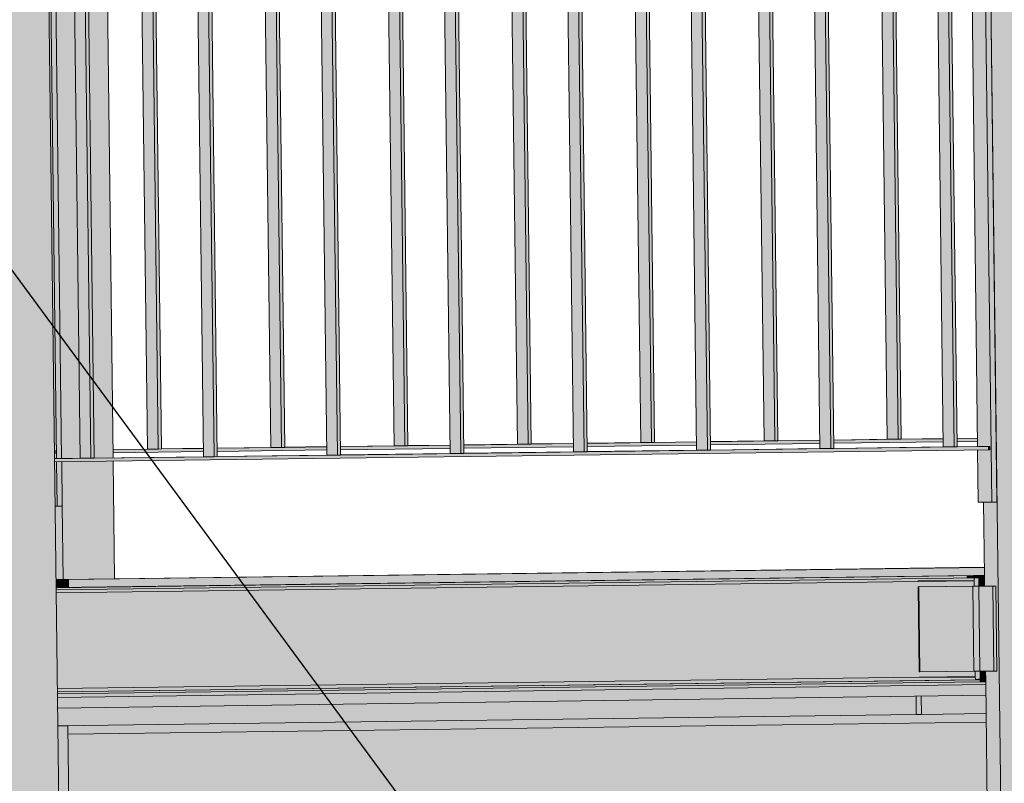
# Model space of a CAD drawing. Header units: centimetres. Extents: x -5472 to 10427, y -400 to 1902.
# Tile 64 of 91: x -4309 to -4217, y 1377 to 1449. Entities that reach past the tile are written whole.
import ezdxf

# ---------------------------------------------------------------- set-up
doc = ezdxf.new("R2010")
doc.units = ezdxf.units.CM
doc.header["$LTSCALE"] = 0.1
doc.header["$MEASUREMENT"] = 0
for name, color, linetype in [('2_kładka_IFC.K_IR', 7, 'Continuous'), ('2_stropy.K_IR', 7, 'Continuous'), ('5_opisy.K_IR', 7, 'Continuous')]:
    doc.layers.add(name, color=color, linetype=linetype)
doc.dimstyles.new('GENERATED_STYLE__3', dxfattribs={"dimtxt": 0.18, "dimasz": 18.24, "dimexe": 0.18, "dimexo": 0.0625, "dimgap": 0.09, "dimtad": 0, "dimtih": 1, "dimtoh": 1, "dimdec": 4, "dimzin": 0, "dimdsep": 46, "dimcen": 0.09, "dimadec": 0, "dimazin": 0, "dimtfac": 1, "dimtdec": 4, "dimtmove": 0, "dimatfit": 3, "dimldrblk": 'ARROWHEAD_5', "dimfxl": 1, "dimtolj": 1, "dimtzin": 0, "dimarcsym": 0})

# ---------------------------------------------------------------- blocks, each defined once
blk = doc.blocks.new('ElemPrzekroju_5_1')
at = {"layer": '2_stropy.K_IR', "linetype": 'Continuous', "lineweight": 0, "true_color": 0xe0e0e0}
blk.add_hatch(color=254, dxfattribs=at).paths.add_polyline_path([(-4305.808, 1385.29), (-4305.804, 1384.958), (-4218.431, 1386.18), (-4218.434, 1386.441), (-4218.453, 1386.441), (-4218.962, 1386.441), (-4218.974, 1387.437), (-4219.004, 1387.437), (-4219.212, 1387.435), (-4219.434, 1387.433), (-4219.427, 1386.863), (-4219.419, 1386.863), (-4219.403, 1386.722), (-4219.348, 1386.634), (-4218.966, 1386.634), (-4218.963, 1386.434)])
at = {"layer": '2_stropy.K_IR', "linetype": 'Continuous', "lineweight": 0, "true_color": 0x9e9e9e}
for points in [[(-4305.804, 1384.958), (-4218.431, 1386.18), (-4218.432, 1386.229), (-4219.159, 1386.219), (-4220.414, 1386.216), (-4218.432, 1386.244), (-4218.432, 1386.274), (-4219.198, 1386.263), (-4234.229, 1386.233), (-4235.969, 1386.21), (-4220.821, 1386.24), (-4222.886, 1386.211), (-4238.185, 1386.181), (-4245.699, 1386.082), (-4229.89, 1386.113), (-4231.454, 1386.092), (-4247.376, 1386.06), (-4249.116, 1386.037), (-4233.076, 1386.069), (-4243.062, 1385.929), (-4259.828, 1385.896), (-4261.568, 1385.873), (-4244.685, 1385.907), (-4254.67, 1385.767), (-4272.28, 1385.732), (-4274.02, 1385.709), (-4256.293, 1385.744), (-4266.278, 1385.605), (-4284.732, 1385.568), (-4286.472, 1385.545), (-4267.901, 1385.582), (-4277.887, 1385.443), (-4297.184, 1385.404), (-4298.924, 1385.381), (-4279.509, 1385.42), (-4289.495, 1385.28), (-4305.808, 1385.248), (-4305.807, 1385.228), (-4291.117, 1385.258), (-4301.103, 1385.118), (-4305.806, 1385.109), (-4305.806, 1385.089), (-4302.726, 1385.095), (-4305.805, 1385.052), (-4305.805, 1385.023), (-4227.418, 1386.118), (-4226.163, 1386.121), (-4305.805, 1385.008)], [(-4221.777, 1386.397), (-4223.517, 1386.374), (-4218.434, 1386.384), (-4218.434, 1386.404)], [(-4219.358, 1386.651), (-4218.964, 1386.656), (-4218.965, 1386.717), (-4219.396, 1386.711)], [(-4218.966, 1386.627), (-4218.965, 1386.597), (-4218.964, 1386.598), (-4218.964, 1386.627)], [(-4218.965, 1386.522), (-4218.963, 1386.522), (-4218.963, 1386.542), (-4218.965, 1386.542)]]:
    blk.add_hatch(color=253, dxfattribs=at).paths.add_polyline_path(points)
at = {"layer": '2_stropy.K_IR', "linetype": 'Continuous', "lineweight": 0, "true_color": 0xb1b1b1}
blk.add_hatch(color=253, dxfattribs=at).paths.add_polyline_path([(-4305.804, 1384.958), (-4305.792, 1383.958), (-4218.419, 1385.18), (-4218.431, 1386.18)])
at = {"layer": '2_stropy.K_IR', "linetype": 'Continuous', "lineweight": 0, "true_color": 0x7a7a7a}
blk.add_hatch(color=8, dxfattribs=at).paths.add_polyline_path([(-4305.804, 1384.958), (-4305.792, 1383.958), (-4218.419, 1385.18), (-4218.431, 1386.18)])
at = {"layer": '2_stropy.K_IR', "color": 7, "linetype": 'Continuous', "lineweight": 0}
for p, q in [((-4305.804, 1384.958), (-4218.431, 1386.18)), ((-4218.419, 1385.18), (-4305.792, 1383.958))]:
    blk.add_line(p, q, dxfattribs=at)
blk = doc.blocks.new('ElemPrzekroju_648_1')
at = {"layer": '2_kładka_IFC.K_IR', "linetype": 'Continuous', "lineweight": 0, "true_color": 0xd1d1d1}
for points in [[(-4217.872, 1403.333), (-4217.388, 1403.339), (-4218.527, 1495.932), (-4219.01, 1495.925), (-4218.949, 1490.926)], [(-4216.978, 1371.442), (-4212.143, 1371.506), (-4212.29, 1383.505), (-4213.612, 1490.996), (-4218.447, 1490.932)], [(-4310.459, 1370.213), (-4305.624, 1370.277), (-4305.771, 1382.276), (-4307.093, 1489.767), (-4311.928, 1489.703)], [(-4279.436, 1407.776), (-4279.146, 1407.779), (-4280.009, 1477.974), (-4280.299, 1477.97)], [(-4273.661, 1478.057), (-4273.951, 1478.053), (-4273.098, 1408.648), (-4272.808, 1408.652)], [(-4267.832, 1407.928), (-4267.542, 1407.932), (-4268.405, 1478.126), (-4268.695, 1478.122)], [(-4262.057, 1478.21), (-4262.347, 1478.206), (-4261.494, 1408.801), (-4261.204, 1408.805)], [(-4256.228, 1408.081), (-4255.937, 1408.085), (-4256.801, 1478.279), (-4257.091, 1478.275)], [(-4250.453, 1478.362), (-4250.743, 1478.358), (-4249.89, 1408.953), (-4249.6, 1408.957)], [(-4244.623, 1408.233), (-4244.333, 1408.237), (-4245.196, 1478.431), (-4245.486, 1478.428)], [(-4238.849, 1478.515), (-4239.139, 1478.511), (-4238.285, 1409.106), (-4237.995, 1409.11)], [(-4233.019, 1408.386), (-4232.729, 1408.39), (-4233.592, 1478.584), (-4233.882, 1478.58)], [(-4227.245, 1478.667), (-4227.535, 1478.664), (-4226.681, 1409.259), (-4226.391, 1409.262)], [(-4221.415, 1408.538), (-4221.125, 1408.542), (-4221.988, 1478.737), (-4222.278, 1478.733)], [(-4306.263, 1477.629), (-4306.747, 1477.622), (-4305.883, 1407.441), (-4305.4, 1407.448)], [(-4304.525, 1477.651), (-4306.263, 1477.629), (-4305.4, 1407.448), (-4303.662, 1407.47)], [(-4302.644, 1407.47), (-4302.354, 1407.474), (-4303.217, 1477.669), (-4303.507, 1477.665)], [(-4301.428, 1477.692), (-4303.217, 1477.669), (-4302.354, 1407.488), (-4300.565, 1407.511)], [(-4296.87, 1477.752), (-4297.16, 1477.748), (-4296.306, 1408.343), (-4296.016, 1408.347)], [(-4291.04, 1407.623), (-4290.75, 1407.627), (-4291.613, 1477.821), (-4291.903, 1477.817)], [(-4285.265, 1477.905), (-4285.556, 1477.901), (-4284.702, 1408.496), (-4284.412, 1408.5)], [(-4221.135, 1409.331), (-4221.131, 1409.031), (-4219.214, 1409.057), (-4219.218, 1409.357)], [(-4218.064, 1408.582), (-4306.08, 1407.425), (-4306.077, 1407.125), (-4218.06, 1408.282)], [(-4290.76, 1408.416), (-4290.756, 1408.116), (-4280.459, 1408.252), (-4280.463, 1408.551)], [(-4279.156, 1408.569), (-4279.152, 1408.269), (-4268.855, 1408.404), (-4268.859, 1408.704)], [(-4257.255, 1408.857), (-4267.551, 1408.721), (-4267.548, 1408.421), (-4257.251, 1408.557)], [(-4255.947, 1408.874), (-4255.943, 1408.574), (-4245.647, 1408.709), (-4245.651, 1409.009)], [(-4244.343, 1409.026), (-4244.339, 1408.726), (-4234.043, 1408.862), (-4234.046, 1409.162)], [(-4232.739, 1409.179), (-4232.735, 1408.879), (-4222.439, 1409.014), (-4222.442, 1409.314)], [(-4306.09, 1408.215), (-4306.086, 1407.915), (-4306.016, 1407.916), (-4306.02, 1408.215)], [(-4292.067, 1408.399), (-4300.574, 1408.287), (-4300.571, 1407.987), (-4292.064, 1408.099)], [(-4305.88, 1407.128), (-4305.828, 1402.966), (-4305.345, 1402.972), (-4305.396, 1407.134)], [(-4305.396, 1407.134), (-4305.26, 1396.073), (-4300.425, 1396.136), (-4300.561, 1407.198)], [(-4219.087, 1396.433), (-4305.931, 1395.29), (-4305.929, 1395.09), (-4219.084, 1396.233)], [(-4218.567, 1397.206), (-4304.751, 1396.073), (-4304.742, 1395.312), (-4219.595, 1396.433), (-4219.087, 1396.433), (-4219.084, 1396.233), (-4219.469, 1396.228), (-4219.519, 1396.145), (-4219.538, 1395.941), (-4219.532, 1395.433), (-4219.072, 1395.439), (-4219.085, 1396.44), (-4218.557, 1396.447)], [(-4305.941, 1396.057), (-4305.931, 1395.296), (-4305.205, 1395.306), (-4305.215, 1396.067)], [(-4224.811, 1395.864), (-4305.925, 1394.796), (-4305.814, 1385.795), (-4224.7, 1386.863), (-4219.428, 1386.934), (-4219.434, 1387.433), (-4219.553, 1387.431), (-4224.63, 1387.364), (-4224.707, 1387.364), (-4224.805, 1395.364), (-4219.532, 1395.433), (-4219.538, 1395.938)], [(-4218.551, 1395.946), (-4219.027, 1395.94), (-4219.021, 1395.44), (-4219.003, 1395.44), (-4218.545, 1395.44)], [(-4224.63, 1387.364), (-4219.553, 1387.431), (-4219.652, 1395.431), (-4224.729, 1395.364)], [(-4217.378, 1387.441), (-4217.476, 1395.44), (-4217.766, 1395.436), (-4217.668, 1387.437)], [(-4218.447, 1387.437), (-4218.923, 1387.437), (-4218.917, 1386.941), (-4218.441, 1386.947)], [(-4218.966, 1386.634), (-4305.811, 1385.49), (-4305.808, 1385.29), (-4218.963, 1386.434)], [(-4219.427, 1386.863), (-4219.428, 1386.934), (-4224.7, 1386.863)], [(-4304.795, 1381.514), (-4304.667, 1371.114), (-4218.26, 1372.25), (-4218.388, 1382.65)], [(-4305.624, 1370.277), (-4304.656, 1370.289), (-4304.804, 1382.288), (-4305.771, 1382.276)]]:
    blk.add_hatch(color=254, dxfattribs=at).paths.add_polyline_path(points)
at = {"layer": '2_kładka_IFC.K_IR', "linetype": 'Continuous', "lineweight": 0, "true_color": 0x939393}
for points in [[(-4218.949, 1490.926), (-4220.221, 1490.909), (-4220.075, 1479.075), (-4219.948, 1479.077), (-4218.93, 1479.077), (-4218.927, 1478.777), (-4220.071, 1478.762), (-4219.209, 1408.581), (-4219.081, 1408.582), (-4218.064, 1408.582), (-4218.06, 1408.282), (-4219.205, 1408.267), (-4219.144, 1403.333), (-4217.872, 1403.333)], [(-4218.949, 1490.926), (-4220.221, 1490.909), (-4220.075, 1479.075), (-4219.948, 1479.077), (-4218.93, 1479.077), (-4218.927, 1478.777), (-4220.071, 1478.762), (-4219.209, 1408.581), (-4219.081, 1408.582), (-4218.064, 1408.582), (-4218.06, 1408.282), (-4219.205, 1408.267), (-4219.144, 1403.333), (-4217.872, 1403.333)], [(-4218.642, 1403.333), (-4218.545, 1395.44), (-4217.476, 1395.44), (-4217.378, 1387.441), (-4217.668, 1387.437), (-4218.447, 1387.437), (-4218.25, 1371.442), (-4216.978, 1371.442), (-4218.447, 1490.932), (-4218.465, 1490.932), (-4217.388, 1403.339), (-4217.872, 1403.333)], [(-4218.642, 1403.333), (-4218.545, 1395.44), (-4217.476, 1395.44), (-4217.378, 1387.441), (-4217.668, 1387.437), (-4218.447, 1387.437), (-4218.25, 1371.442), (-4216.978, 1371.442), (-4218.447, 1490.932), (-4218.465, 1490.932), (-4217.388, 1403.339), (-4217.872, 1403.333)], [(-4281.317, 1477.957), (-4280.454, 1407.776), (-4279.436, 1407.776), (-4280.299, 1477.97)], [(-4281.317, 1477.957), (-4280.454, 1407.776), (-4279.436, 1407.776), (-4280.299, 1477.97)], [(-4274.969, 1478.04), (-4274.116, 1408.648), (-4273.098, 1408.648), (-4273.951, 1478.053)], [(-4274.969, 1478.04), (-4274.116, 1408.648), (-4273.098, 1408.648), (-4273.951, 1478.053)], [(-4269.712, 1478.109), (-4268.849, 1407.928), (-4267.832, 1407.928), (-4268.695, 1478.122)], [(-4269.712, 1478.109), (-4268.849, 1407.928), (-4267.832, 1407.928), (-4268.695, 1478.122)], [(-4263.365, 1478.193), (-4262.512, 1408.801), (-4261.494, 1408.801), (-4262.347, 1478.206)], [(-4263.365, 1478.193), (-4262.512, 1408.801), (-4261.494, 1408.801), (-4262.347, 1478.206)], [(-4258.108, 1478.262), (-4257.245, 1408.081), (-4256.228, 1408.081), (-4257.091, 1478.275)], [(-4258.108, 1478.262), (-4257.245, 1408.081), (-4256.228, 1408.081), (-4257.091, 1478.275)], [(-4250.743, 1478.358), (-4251.761, 1478.345), (-4250.907, 1408.953), (-4249.89, 1408.953)], [(-4250.743, 1478.358), (-4251.761, 1478.345), (-4250.907, 1408.953), (-4249.89, 1408.953)], [(-4246.504, 1478.414), (-4245.641, 1408.233), (-4244.623, 1408.233), (-4245.486, 1478.428)], [(-4246.504, 1478.414), (-4245.641, 1408.233), (-4244.623, 1408.233), (-4245.486, 1478.428)], [(-4240.156, 1478.498), (-4239.303, 1409.106), (-4238.285, 1409.106), (-4239.139, 1478.511)], [(-4240.156, 1478.498), (-4239.303, 1409.106), (-4238.285, 1409.106), (-4239.139, 1478.511)], [(-4234.9, 1478.567), (-4234.037, 1408.386), (-4233.019, 1408.386), (-4233.882, 1478.58)], [(-4234.9, 1478.567), (-4234.037, 1408.386), (-4233.019, 1408.386), (-4233.882, 1478.58)], [(-4228.552, 1478.65), (-4227.699, 1409.259), (-4226.681, 1409.259), (-4227.535, 1478.664)], [(-4228.552, 1478.65), (-4227.699, 1409.259), (-4226.681, 1409.259), (-4227.535, 1478.664)], [(-4223.296, 1478.719), (-4222.433, 1408.538), (-4221.415, 1408.538), (-4222.278, 1478.733)], [(-4223.296, 1478.719), (-4222.433, 1408.538), (-4221.415, 1408.538), (-4222.278, 1478.733)], [(-4306.943, 1477.62), (-4306.09, 1408.215), (-4306.02, 1408.215), (-4306.016, 1407.916), (-4306.086, 1407.915), (-4306.08, 1407.439), (-4305.883, 1407.441), (-4306.747, 1477.622)], [(-4306.943, 1477.62), (-4306.09, 1408.215), (-4306.02, 1408.215), (-4306.016, 1407.916), (-4306.086, 1407.915), (-4306.08, 1407.439), (-4305.883, 1407.441), (-4306.747, 1477.622)], [(-4304.525, 1477.651), (-4303.662, 1407.47), (-4302.644, 1407.47), (-4303.507, 1477.665)], [(-4304.525, 1477.651), (-4303.662, 1407.47), (-4302.644, 1407.47), (-4303.507, 1477.665)], [(-4298.177, 1477.735), (-4297.324, 1408.343), (-4296.306, 1408.343), (-4297.16, 1477.748)], [(-4298.177, 1477.735), (-4297.324, 1408.343), (-4296.306, 1408.343), (-4297.16, 1477.748)], [(-4292.921, 1477.804), (-4292.058, 1407.623), (-4291.04, 1407.623), (-4291.903, 1477.817)], [(-4292.921, 1477.804), (-4292.058, 1407.623), (-4291.04, 1407.623), (-4291.903, 1477.817)], [(-4286.573, 1477.887), (-4285.72, 1408.496), (-4284.702, 1408.496), (-4285.556, 1477.901)], [(-4286.573, 1477.887), (-4285.72, 1408.496), (-4284.702, 1408.496), (-4285.556, 1477.901)], [(-4305.88, 1407.128), (-4306.077, 1407.125), (-4306.025, 1402.966), (-4305.828, 1402.966)], [(-4305.88, 1407.128), (-4306.077, 1407.125), (-4306.025, 1402.966), (-4305.828, 1402.966)], [(-4306.025, 1402.966), (-4305.941, 1396.064), (-4305.724, 1396.067), (-4305.26, 1396.067), (-4305.345, 1402.972), (-4305.828, 1402.966)], [(-4306.025, 1402.966), (-4305.941, 1396.064), (-4305.724, 1396.067), (-4305.26, 1396.067), (-4305.345, 1402.972), (-4305.828, 1402.966)], [(-4218.576, 1396.44), (-4219.085, 1396.44), (-4219.072, 1395.439), (-4219.021, 1395.44), (-4219.028, 1395.941), (-4219.008, 1396.152), (-4218.955, 1396.24), (-4218.573, 1396.24)], [(-4218.576, 1396.44), (-4219.085, 1396.44), (-4219.072, 1395.439), (-4219.021, 1395.44), (-4219.028, 1395.941), (-4219.008, 1396.152), (-4218.955, 1396.24), (-4218.573, 1396.24)], [(-4305.26, 1396.073), (-4305.26, 1396.067), (-4305.215, 1396.067), (-4305.212, 1395.873), (-4304.876, 1395.873), (-4304.821, 1395.785), (-4304.796, 1395.573), (-4304.793, 1395.311), (-4304.742, 1395.312), (-4304.751, 1396.073)], [(-4305.26, 1396.073), (-4305.26, 1396.067), (-4305.215, 1396.067), (-4305.212, 1395.873), (-4304.876, 1395.873), (-4304.821, 1395.785), (-4304.796, 1395.573), (-4304.793, 1395.311), (-4304.742, 1395.312), (-4304.751, 1396.073)], [(-4224.707, 1387.364), (-4224.63, 1387.364), (-4224.729, 1395.364), (-4224.805, 1395.364)], [(-4224.707, 1387.364), (-4224.63, 1387.364), (-4224.729, 1395.364), (-4224.805, 1395.364)], [(-4219.102, 1395.436), (-4219.004, 1387.437), (-4217.668, 1387.437), (-4217.766, 1395.436)], [(-4219.102, 1395.436), (-4219.004, 1387.437), (-4217.668, 1387.437), (-4217.766, 1395.436)], [(-4218.974, 1387.437), (-4218.962, 1386.441), (-4218.453, 1386.441), (-4218.455, 1386.641), (-4218.837, 1386.641), (-4218.892, 1386.728), (-4218.908, 1386.863), (-4218.916, 1386.863), (-4218.923, 1387.437)], [(-4218.974, 1387.437), (-4218.962, 1386.441), (-4218.453, 1386.441), (-4218.455, 1386.641), (-4218.837, 1386.641), (-4218.892, 1386.728), (-4218.908, 1386.863), (-4218.916, 1386.863), (-4218.923, 1387.437)], [(-4218.897, 1386.863), (-4218.889, 1386.863), (-4218.898, 1386.941)], [(-4218.897, 1386.863), (-4218.889, 1386.863), (-4218.898, 1386.941)], [(-4224.997, 1385.088), (-4224.976, 1383.369), (-4224.492, 1383.369), (-4224.513, 1385.095)], [(-4224.997, 1385.088), (-4224.976, 1383.369), (-4224.492, 1383.369), (-4224.513, 1385.095)]]:
    blk.add_hatch(color=252, dxfattribs=at).paths.add_polyline_path(points)
at = {"layer": '2_kładka_IFC.K_IR', "linetype": 'Continuous', "lineweight": 0, "true_color": 0xe8e8e8}
for points in [[(-4221.135, 1409.345), (-4221.135, 1409.331), (-4219.218, 1409.357), (-4219.218, 1409.37)], [(-4290.76, 1408.43), (-4290.76, 1408.416), (-4284.702, 1408.496), (-4285.72, 1408.496)], [(-4284.412, 1408.513), (-4284.412, 1408.5), (-4280.463, 1408.551), (-4280.463, 1408.565)], [(-4279.156, 1408.582), (-4279.156, 1408.569), (-4273.098, 1408.648), (-4274.116, 1408.648)], [(-4272.808, 1408.666), (-4272.808, 1408.652), (-4268.859, 1408.704), (-4268.859, 1408.717)], [(-4267.552, 1408.735), (-4267.551, 1408.721), (-4261.494, 1408.801), (-4262.512, 1408.801)], [(-4261.204, 1408.818), (-4261.204, 1408.805), (-4257.255, 1408.857), (-4257.255, 1408.87)], [(-4255.947, 1408.887), (-4255.947, 1408.874), (-4249.89, 1408.953), (-4250.907, 1408.953)], [(-4245.651, 1409.023), (-4249.6, 1408.971), (-4249.6, 1408.957), (-4245.651, 1409.009)], [(-4239.303, 1409.106), (-4244.343, 1409.04), (-4244.343, 1409.026), (-4238.285, 1409.106)], [(-4234.047, 1409.175), (-4237.996, 1409.123), (-4237.995, 1409.11), (-4234.046, 1409.162)], [(-4232.739, 1409.192), (-4232.739, 1409.179), (-4226.681, 1409.259), (-4227.699, 1409.259)], [(-4222.433, 1408.538), (-4232.729, 1408.403), (-4232.729, 1408.39), (-4221.415, 1408.538)], [(-4226.391, 1409.276), (-4226.391, 1409.262), (-4222.442, 1409.314), (-4222.442, 1409.328)], [(-4219.081, 1408.582), (-4221.125, 1408.556), (-4221.125, 1408.542), (-4218.064, 1408.582)], [(-4292.058, 1407.623), (-4302.354, 1407.488), (-4302.354, 1407.474), (-4291.04, 1407.623)], [(-4300.574, 1408.3), (-4300.574, 1408.287), (-4296.306, 1408.343), (-4297.324, 1408.343)], [(-4296.016, 1408.36), (-4296.016, 1408.347), (-4292.067, 1408.399), (-4292.067, 1408.412)], [(-4280.454, 1407.776), (-4290.75, 1407.64), (-4290.75, 1407.627), (-4279.436, 1407.776)], [(-4268.849, 1407.928), (-4279.146, 1407.793), (-4279.146, 1407.779), (-4267.832, 1407.928)], [(-4257.245, 1408.081), (-4267.542, 1407.945), (-4267.542, 1407.932), (-4256.228, 1408.081)], [(-4245.641, 1408.233), (-4255.938, 1408.098), (-4255.937, 1408.085), (-4244.623, 1408.233)], [(-4234.037, 1408.386), (-4244.333, 1408.25), (-4244.333, 1408.237), (-4233.019, 1408.386)], [(-4306.08, 1407.439), (-4306.08, 1407.425), (-4302.644, 1407.47), (-4303.662, 1407.47)], [(-4305.931, 1395.296), (-4305.931, 1395.29), (-4219.087, 1396.433), (-4219.595, 1396.433)], [(-4305.26, 1396.073), (-4304.751, 1396.073), (-4218.567, 1397.206), (-4218.567, 1397.213)], [(-4218.557, 1396.447), (-4219.085, 1396.44), (-4218.576, 1396.44), (-4218.557, 1396.44)], [(-4305.941, 1396.064), (-4305.941, 1396.057), (-4305.215, 1396.067), (-4305.724, 1396.067)], [(-4219.003, 1395.44), (-4219.021, 1395.44), (-4219.532, 1395.433), (-4224.805, 1395.364), (-4224.729, 1395.364), (-4219.652, 1395.431), (-4219.311, 1395.435), (-4219.102, 1395.436), (-4217.766, 1395.436), (-4217.476, 1395.44), (-4218.545, 1395.44)], [(-4305.811, 1385.495), (-4305.811, 1385.49), (-4218.966, 1386.634), (-4219.348, 1386.634)], [(-4218.437, 1386.646), (-4218.837, 1386.641), (-4218.455, 1386.641), (-4218.437, 1386.641)], [(-4304.804, 1382.288), (-4305.771, 1382.288), (-4305.771, 1382.276)]]:
    blk.add_hatch(color=254, dxfattribs=at).paths.add_polyline_path(points)
at = {"layer": '2_kładka_IFC.K_IR', "linetype": 'Continuous', "lineweight": 0, "true_color": 0xaaaaaa}
for points in [[(-4287.052, 1408.478), (-4284.702, 1408.496), (-4285.72, 1408.496)], [(-4275.448, 1408.631), (-4273.098, 1408.648), (-4274.116, 1408.648)], [(-4263.843, 1408.783), (-4261.494, 1408.801), (-4262.512, 1408.801)], [(-4250.907, 1408.953), (-4252.239, 1408.936), (-4249.89, 1408.953)], [(-4240.635, 1409.088), (-4238.285, 1409.106), (-4239.303, 1409.106)], [(-4229.031, 1409.241), (-4226.681, 1409.259), (-4227.699, 1409.259)], [(-4222.433, 1408.538), (-4223.765, 1408.521), (-4221.415, 1408.538)], [(-4220.58, 1408.563), (-4218.23, 1408.58), (-4218.064, 1408.582), (-4219.081, 1408.582)], [(-4298.656, 1408.326), (-4296.306, 1408.343), (-4297.324, 1408.343)], [(-4292.058, 1407.623), (-4293.39, 1407.606), (-4291.04, 1407.623)], [(-4280.454, 1407.776), (-4281.786, 1407.758), (-4279.436, 1407.776)], [(-4268.849, 1407.928), (-4270.181, 1407.911), (-4267.832, 1407.928)], [(-4257.245, 1408.081), (-4258.577, 1408.063), (-4256.228, 1408.081)], [(-4245.641, 1408.233), (-4246.973, 1408.216), (-4244.623, 1408.233)], [(-4234.037, 1408.386), (-4235.369, 1408.368), (-4233.019, 1408.386)], [(-4304.994, 1407.453), (-4302.644, 1407.47), (-4303.662, 1407.47)], [(-4221.898, 1396.403), (-4220.743, 1396.411), (-4220.259, 1396.418), (-4220.222, 1396.418), (-4219.087, 1396.433), (-4219.595, 1396.433)], [(-4218.557, 1396.447), (-4219.085, 1396.44), (-4218.576, 1396.44), (-4218.557, 1396.44)], [(-4224.729, 1395.364), (-4219.652, 1395.431), (-4219.311, 1395.435), (-4219.102, 1395.436), (-4217.785, 1395.436), (-4217.743, 1395.437), (-4217.476, 1395.44), (-4219.003, 1395.44), (-4224.805, 1395.364)], [(-4219.419, 1386.863), (-4224.7, 1386.863), (-4221.174, 1386.863), (-4221.132, 1386.699), (-4219.403, 1386.722)], [(-4221.132, 1386.699), (-4221.006, 1386.612), (-4219.348, 1386.634), (-4219.403, 1386.722)], [(-4221.006, 1386.612), (-4220.126, 1386.619), (-4218.966, 1386.634), (-4219.348, 1386.634)], [(-4218.908, 1386.863), (-4218.892, 1386.728), (-4218.438, 1386.734), (-4218.441, 1386.947), (-4218.898, 1386.941), (-4218.889, 1386.863)], [(-4218.892, 1386.728), (-4218.837, 1386.641), (-4218.437, 1386.646), (-4218.438, 1386.734)], [(-4218.437, 1386.646), (-4218.837, 1386.641), (-4218.455, 1386.641), (-4218.437, 1386.641)], [(-4224.976, 1383.363), (-4305.771, 1382.301), (-4305.771, 1382.288), (-4304.804, 1382.288), (-4304.801, 1382.08), (-4218.395, 1383.216), (-4218.398, 1383.449), (-4224.492, 1383.369), (-4224.696, 1383.369), (-4224.976, 1383.366)], [(-4224.976, 1383.363), (-4305.771, 1382.301), (-4305.771, 1382.288), (-4304.804, 1382.288), (-4304.801, 1382.08), (-4218.395, 1383.216), (-4218.398, 1383.449), (-4224.492, 1383.369), (-4224.696, 1383.369), (-4224.976, 1383.366)], [(-4304.801, 1382.08), (-4304.797, 1381.75), (-4221.605, 1382.844), (-4221.545, 1382.608), (-4218.388, 1382.65), (-4218.395, 1383.216)], [(-4224.976, 1383.369), (-4224.976, 1383.366), (-4224.696, 1383.369)], [(-4224.976, 1383.369), (-4224.976, 1383.366), (-4224.696, 1383.369)]]:
    blk.add_hatch(color=253, dxfattribs=at).paths.add_polyline_path(points)
at = {"layer": '2_kładka_IFC.K_IR', "linetype": 'Continuous', "lineweight": 0, "true_color": 0xa3a3a3}
for points in [[(-4218.23, 1408.58), (-4218.226, 1408.28), (-4218.06, 1408.282), (-4218.064, 1408.582)], [(-4306.09, 1408.215), (-4306.086, 1407.915), (-4306.016, 1407.916), (-4306.02, 1408.215)], [(-4220.222, 1396.418), (-4220.22, 1396.218), (-4219.084, 1396.233), (-4219.087, 1396.433)], [(-4218.573, 1396.24), (-4218.555, 1396.24), (-4218.557, 1396.44), (-4218.576, 1396.44)], [(-4218.573, 1396.24), (-4218.555, 1396.24), (-4218.557, 1396.44), (-4218.576, 1396.44)], [(-4305.925, 1394.796), (-4305.898, 1392.627), (-4224.884, 1393.694), (-4224.801, 1386.952), (-4221.187, 1386.999), (-4221.186, 1386.91), (-4219.428, 1386.934), (-4219.434, 1387.433), (-4219.553, 1387.431), (-4224.63, 1387.364), (-4224.707, 1387.364), (-4224.805, 1395.364), (-4219.532, 1395.433), (-4219.538, 1395.938), (-4224.811, 1395.864)], [(-4305.212, 1395.873), (-4305.205, 1395.306), (-4304.793, 1395.311), (-4304.796, 1395.573), (-4304.821, 1395.785), (-4304.876, 1395.873)], [(-4305.212, 1395.873), (-4305.205, 1395.306), (-4304.793, 1395.311), (-4304.796, 1395.573), (-4304.821, 1395.785), (-4304.876, 1395.873)], [(-4224.811, 1395.864), (-4219.538, 1395.938), (-4219.538, 1395.941), (-4224.804, 1395.941)], [(-4224.811, 1395.864), (-4219.538, 1395.938), (-4219.538, 1395.941), (-4224.804, 1395.941)], [(-4219.009, 1395.94), (-4219.009, 1395.941), (-4219.028, 1395.941), (-4219.027, 1395.94)], [(-4219.009, 1395.94), (-4219.009, 1395.941), (-4219.028, 1395.941), (-4219.027, 1395.94)], [(-4218.551, 1395.946), (-4219.027, 1395.94), (-4219.021, 1395.44), (-4219.003, 1395.44), (-4218.545, 1395.44)], [(-4224.729, 1395.364), (-4224.713, 1394.107), (-4221.075, 1394.155), (-4220.996, 1387.693), (-4221.019, 1387.595), (-4221.016, 1387.412), (-4219.553, 1387.431), (-4219.652, 1395.431)], [(-4219.553, 1387.431), (-4219.212, 1387.435), (-4219.311, 1395.435), (-4219.652, 1395.431)], [(-4219.553, 1387.431), (-4219.212, 1387.435), (-4219.311, 1395.435), (-4219.652, 1395.431)], [(-4217.743, 1395.437), (-4217.644, 1387.437), (-4217.378, 1387.441), (-4217.476, 1395.44)], [(-4218.447, 1387.437), (-4218.923, 1387.437), (-4218.917, 1386.941), (-4218.441, 1386.947)], [(-4221.186, 1386.91), (-4221.186, 1386.863), (-4219.427, 1386.863), (-4219.428, 1386.934)], [(-4220.125, 1386.619), (-4220.123, 1386.419), (-4218.963, 1386.434), (-4218.966, 1386.634)], [(-4218.916, 1386.863), (-4218.897, 1386.863), (-4218.898, 1386.941), (-4218.917, 1386.941)], [(-4218.916, 1386.863), (-4218.897, 1386.863), (-4218.898, 1386.941), (-4218.917, 1386.941)], [(-4218.434, 1386.441), (-4218.437, 1386.641), (-4218.455, 1386.641), (-4218.453, 1386.441)], [(-4218.434, 1386.441), (-4218.437, 1386.641), (-4218.455, 1386.641), (-4218.453, 1386.441)], [(-4224.997, 1385.088), (-4305.792, 1383.958), (-4305.771, 1382.301), (-4224.976, 1383.363)], [(-4224.997, 1385.088), (-4305.792, 1383.958), (-4305.771, 1382.301), (-4224.976, 1383.363)], [(-4218.419, 1385.18), (-4224.513, 1385.095), (-4224.492, 1383.369), (-4218.398, 1383.449)], [(-4218.419, 1385.18), (-4224.513, 1385.095), (-4224.492, 1383.369), (-4218.398, 1383.449)], [(-4218.388, 1382.65), (-4221.545, 1382.608), (-4221.491, 1378.22), (-4221.467, 1378.22), (-4221.393, 1372.209), (-4218.26, 1372.25)]]:
    blk.add_hatch(color=253, dxfattribs=at).paths.add_polyline_path(points)
at = {"layer": '2_kładka_IFC.K_IR', "linetype": 'Continuous', "lineweight": 0, "true_color": 0x9b9b9b}
for points in [[(-4219.469, 1396.228), (-4305.929, 1395.09), (-4305.928, 1395.008), (-4219.519, 1396.145)], [(-4219.469, 1396.228), (-4305.929, 1395.09), (-4305.928, 1395.008), (-4219.519, 1396.145)], [(-4219.519, 1396.145), (-4305.928, 1395.008), (-4305.925, 1394.796), (-4224.811, 1395.864), (-4224.804, 1395.941), (-4219.538, 1395.941)], [(-4219.519, 1396.145), (-4305.928, 1395.008), (-4305.925, 1394.796), (-4224.811, 1395.864), (-4224.804, 1395.941), (-4219.538, 1395.941)], [(-4219.028, 1395.941), (-4219.009, 1395.941), (-4219.009, 1395.94), (-4218.551, 1395.946), (-4218.554, 1396.158), (-4219.008, 1396.152)], [(-4219.028, 1395.941), (-4219.009, 1395.941), (-4219.009, 1395.94), (-4218.551, 1395.946), (-4218.554, 1396.158), (-4219.008, 1396.152)], [(-4219.008, 1396.152), (-4218.554, 1396.158), (-4218.555, 1396.24), (-4218.573, 1396.24), (-4218.955, 1396.24)], [(-4219.008, 1396.152), (-4218.554, 1396.158), (-4218.555, 1396.24), (-4218.573, 1396.24), (-4218.955, 1396.24)], [(-4219.212, 1387.435), (-4219.004, 1387.437), (-4219.102, 1395.436), (-4219.311, 1395.435)], [(-4219.212, 1387.435), (-4219.004, 1387.437), (-4219.102, 1395.436), (-4219.311, 1395.435)]]:
    blk.add_hatch(color=253, dxfattribs=at).paths.add_polyline_path(points)
at = {"layer": '2_kładka_IFC.K_IR', "linetype": 'Continuous', "lineweight": 0, "true_color": 0xf0f0f0}
for points in [[(-4305.814, 1385.795), (-4305.812, 1385.584), (-4219.403, 1386.722), (-4219.419, 1386.863), (-4224.7, 1386.863)], [(-4218.908, 1386.863), (-4218.892, 1386.728), (-4218.438, 1386.734), (-4218.441, 1386.947), (-4218.898, 1386.941), (-4218.889, 1386.863)], [(-4304.801, 1382.08), (-4304.795, 1381.514), (-4218.388, 1382.65), (-4218.395, 1383.216)]]:
    blk.add_hatch(color=7, dxfattribs=at).paths.add_polyline_path(points)
at = {"layer": '2_kładka_IFC.K_IR', "linetype": 'Continuous', "lineweight": 0, "true_color": 0xf8f8f8}
for points in [[(-4305.812, 1385.584), (-4305.811, 1385.495), (-4219.348, 1386.634), (-4219.403, 1386.722)], [(-4218.892, 1386.728), (-4218.837, 1386.641), (-4218.437, 1386.646), (-4218.438, 1386.734)]]:
    blk.add_hatch(color=7, dxfattribs=at).paths.add_polyline_path(points)
at = {"layer": '2_kładka_IFC.K_IR', "color": 7, "linetype": 'Continuous', "lineweight": 15}
for p, q in [((-4218.527, 1495.932), (-4217.388, 1403.339)), ((-4218.949, 1490.926), (-4217.872, 1403.333)), ((-4218.447, 1490.932), (-4216.978, 1371.442)), ((-4307.093, 1489.767), (-4305.771, 1382.276)), ((-4280.454, 1407.776), (-4281.317, 1477.957)), ((-4279.436, 1407.776), (-4280.299, 1477.97)), ((-4279.146, 1407.779), (-4280.009, 1477.974)), ((-4274.116, 1408.648), (-4274.969, 1478.04)), ((-4273.098, 1408.648), (-4273.951, 1478.053)), ((-4272.808, 1408.652), (-4273.661, 1478.057)), ((-4268.849, 1407.928), (-4269.712, 1478.109)), ((-4267.832, 1407.928), (-4268.695, 1478.122)), ((-4267.542, 1407.932), (-4268.405, 1478.126)), ((-4262.512, 1408.801), (-4263.365, 1478.193)), ((-4261.494, 1408.801), (-4262.347, 1478.206)), ((-4261.204, 1408.805), (-4262.057, 1478.21)), ((-4257.245, 1408.081), (-4258.108, 1478.262)), ((-4256.228, 1408.081), (-4257.091, 1478.275)), ((-4255.937, 1408.085), (-4256.801, 1478.279)), ((-4250.907, 1408.953), (-4251.761, 1478.345)), ((-4249.89, 1408.953), (-4250.743, 1478.358)), ((-4249.6, 1408.957), (-4250.453, 1478.362)), ((-4245.641, 1408.233), (-4246.504, 1478.414)), ((-4244.623, 1408.233), (-4245.486, 1478.428)), ((-4244.333, 1408.237), (-4245.196, 1478.431)), ((-4239.303, 1409.106), (-4240.156, 1478.498)), ((-4238.285, 1409.106), (-4239.139, 1478.511)), ((-4237.995, 1409.11), (-4238.849, 1478.515)), ((-4234.037, 1408.386), (-4234.9, 1478.567)), ((-4233.019, 1408.386), (-4233.882, 1478.58)), ((-4232.729, 1408.39), (-4233.592, 1478.584)), ((-4227.699, 1409.259), (-4228.552, 1478.65)), ((-4226.681, 1409.259), (-4227.535, 1478.664)), ((-4226.391, 1409.262), (-4227.245, 1478.667)), ((-4222.433, 1408.538), (-4223.296, 1478.719)), ((-4221.415, 1408.538), (-4222.278, 1478.733)), ((-4221.125, 1408.542), (-4221.988, 1478.737)), ((-4219.209, 1408.581), (-4220.071, 1478.762)), ((-4306.747, 1477.622), (-4305.883, 1407.441)), ((-4305.4, 1407.448), (-4306.263, 1477.629)), ((-4303.662, 1407.47), (-4304.525, 1477.651)), ((-4302.644, 1407.47), (-4303.507, 1477.665)), ((-4302.354, 1407.474), (-4303.217, 1477.669)), ((-4301.428, 1477.692), (-4300.565, 1407.511)), ((-4297.324, 1408.343), (-4298.177, 1477.735)), ((-4296.306, 1408.343), (-4297.16, 1477.748)), ((-4296.016, 1408.347), (-4296.87, 1477.752)), ((-4292.058, 1407.623), (-4292.921, 1477.804)), ((-4291.04, 1407.623), (-4291.903, 1477.817)), ((-4290.75, 1407.627), (-4291.613, 1477.821)), ((-4285.72, 1408.496), (-4286.573, 1477.887)), ((-4284.702, 1408.496), (-4285.556, 1477.901)), ((-4284.412, 1408.5), (-4285.265, 1477.905)), ((-4221.135, 1409.345), (-4219.218, 1409.37)), ((-4219.218, 1409.357), (-4221.135, 1409.331)), ((-4290.76, 1408.43), (-4285.72, 1408.496)), ((-4284.702, 1408.496), (-4290.76, 1408.416)), ((-4285.72, 1408.496), (-4284.702, 1408.496)), ((-4284.702, 1408.496), (-4284.412, 1408.5)), ((-4284.412, 1408.513), (-4280.463, 1408.565)), ((-4280.463, 1408.551), (-4284.412, 1408.5)), ((-4279.156, 1408.582), (-4274.116, 1408.648)), ((-4273.098, 1408.648), (-4279.156, 1408.569)), ((-4274.116, 1408.648), (-4273.098, 1408.648)), ((-4273.098, 1408.648), (-4272.808, 1408.652)), ((-4272.808, 1408.666), (-4268.859, 1408.717)), ((-4268.859, 1408.704), (-4272.808, 1408.652)), ((-4267.552, 1408.735), (-4262.512, 1408.801)), ((-4261.494, 1408.801), (-4267.551, 1408.721)), ((-4257.251, 1408.557), (-4267.548, 1408.421)), ((-4262.512, 1408.801), (-4261.494, 1408.801)), ((-4261.494, 1408.801), (-4261.204, 1408.805)), ((-4261.204, 1408.818), (-4257.255, 1408.87)), ((-4257.255, 1408.857), (-4261.204, 1408.805)), ((-4255.947, 1408.887), (-4250.907, 1408.953)), ((-4249.89, 1408.953), (-4255.947, 1408.874)), ((-4245.647, 1408.709), (-4255.943, 1408.574)), ((-4250.907, 1408.953), (-4249.89, 1408.953)), ((-4249.89, 1408.953), (-4249.6, 1408.957)), ((-4249.6, 1408.971), (-4245.651, 1409.023)), ((-4245.651, 1409.009), (-4249.6, 1408.957)), ((-4244.343, 1409.04), (-4239.303, 1409.106)), ((-4238.285, 1409.106), (-4244.343, 1409.026)), ((-4234.043, 1408.862), (-4244.339, 1408.726)), ((-4239.303, 1409.106), (-4238.285, 1409.106)), ((-4238.285, 1409.106), (-4237.995, 1409.11)), ((-4237.996, 1409.123), (-4234.047, 1409.175)), ((-4234.046, 1409.162), (-4237.995, 1409.11)), ((-4232.739, 1409.192), (-4227.699, 1409.259)), ((-4226.681, 1409.259), (-4232.739, 1409.179)), ((-4222.439, 1409.014), (-4232.735, 1408.879)), ((-4232.729, 1408.403), (-4222.433, 1408.538)), ((-4221.415, 1408.538), (-4232.729, 1408.39)), ((-4227.699, 1409.259), (-4226.681, 1409.259)), ((-4226.681, 1409.259), (-4226.391, 1409.262)), ((-4226.391, 1409.276), (-4222.442, 1409.328)), ((-4222.442, 1409.314), (-4226.391, 1409.262)), ((-4222.433, 1408.538), (-4221.415, 1408.538)), ((-4221.415, 1408.538), (-4221.125, 1408.542)), ((-4219.214, 1409.057), (-4221.131, 1409.031)), ((-4221.125, 1408.556), (-4219.081, 1408.582)), ((-4218.064, 1408.582), (-4221.125, 1408.542)), ((-4219.081, 1408.582), (-4218.064, 1408.582)), ((-4218.064, 1408.582), (-4218.06, 1408.282)), ((-4306.09, 1408.215), (-4306.09, 1408.215)), ((-4306.02, 1408.215), (-4306.09, 1408.215)), ((-4306.016, 1407.916), (-4306.086, 1407.915)), ((-4218.06, 1408.282), (-4306.077, 1407.125)), ((-4306.02, 1408.215), (-4306.016, 1407.916)), ((-4302.354, 1407.488), (-4292.058, 1407.623)), ((-4291.04, 1407.623), (-4302.354, 1407.474)), ((-4300.574, 1408.3), (-4297.324, 1408.343)), ((-4296.306, 1408.343), (-4300.574, 1408.287)), ((-4292.064, 1408.099), (-4300.571, 1407.987)), ((-4297.324, 1408.343), (-4296.306, 1408.343)), ((-4296.306, 1408.343), (-4296.016, 1408.347)), ((-4296.016, 1408.36), (-4292.067, 1408.412)), ((-4292.067, 1408.399), (-4296.016, 1408.347)), ((-4292.058, 1407.623), (-4291.04, 1407.623)), ((-4291.04, 1407.623), (-4290.75, 1407.627)), ((-4280.459, 1408.252), (-4290.756, 1408.116)), ((-4290.75, 1407.64), (-4280.454, 1407.776)), ((-4279.436, 1407.776), (-4290.75, 1407.627)), ((-4280.454, 1407.776), (-4279.436, 1407.776)), ((-4279.436, 1407.776), (-4279.146, 1407.779)), ((-4268.855, 1408.404), (-4279.152, 1408.269)), ((-4279.146, 1407.793), (-4268.849, 1407.928)), ((-4267.832, 1407.928), (-4279.146, 1407.779)), ((-4268.849, 1407.928), (-4267.832, 1407.928)), ((-4267.832, 1407.928), (-4267.542, 1407.932)), ((-4267.542, 1407.945), (-4257.245, 1408.081)), ((-4256.228, 1408.081), (-4267.542, 1407.932)), ((-4257.245, 1408.081), (-4256.228, 1408.081)), ((-4256.228, 1408.081), (-4255.937, 1408.085)), ((-4255.938, 1408.098), (-4245.641, 1408.233)), ((-4244.623, 1408.233), (-4255.937, 1408.085)), ((-4245.641, 1408.233), (-4244.623, 1408.233)), ((-4244.623, 1408.233), (-4244.333, 1408.237)), ((-4244.333, 1408.25), (-4234.037, 1408.386)), ((-4233.019, 1408.386), (-4244.333, 1408.237)), ((-4234.037, 1408.386), (-4233.019, 1408.386)), ((-4233.019, 1408.386), (-4232.729, 1408.39)), ((-4219.144, 1403.333), (-4219.205, 1408.267)), ((-4306.08, 1407.439), (-4303.662, 1407.47)), ((-4302.644, 1407.47), (-4306.08, 1407.425)), ((-4305.88, 1407.128), (-4305.828, 1402.966)), ((-4305.345, 1402.972), (-4305.396, 1407.134)), ((-4303.662, 1407.47), (-4302.644, 1407.47)), ((-4302.644, 1407.47), (-4302.354, 1407.474)), ((-4300.561, 1407.198), (-4300.425, 1396.136)), ((-4306.025, 1402.966), (-4305.828, 1402.966)), ((-4305.345, 1402.972), (-4305.828, 1402.966)), ((-4305.345, 1402.972), (-4305.26, 1396.073)), ((-4217.872, 1403.333), (-4219.144, 1403.333)), ((-4218.642, 1403.333), (-4218.557, 1396.44)), ((-4217.872, 1403.333), (-4217.388, 1403.339)), ((-4219.087, 1396.433), (-4305.931, 1395.29)), ((-4219.595, 1396.433), (-4305.931, 1395.296)), ((-4304.751, 1396.073), (-4218.567, 1397.206)), ((-4300.425, 1396.136), (-4218.567, 1397.213)), ((-4219.087, 1396.433), (-4219.595, 1396.433)), ((-4219.084, 1396.233), (-4219.087, 1396.433)), ((-4218.557, 1396.447), (-4219.085, 1396.44)), ((-4219.072, 1395.439), (-4219.085, 1396.44)), ((-4219.085, 1396.44), (-4218.576, 1396.44)), ((-4218.576, 1396.44), (-4218.573, 1396.24)), ((-4218.557, 1396.44), (-4218.576, 1396.44)), ((-4218.555, 1396.24), (-4218.557, 1396.44)), ((-4305.941, 1396.064), (-4305.724, 1396.067)), ((-4305.941, 1396.057), (-4305.215, 1396.067)), ((-4219.084, 1396.233), (-4305.929, 1395.09)), ((-4224.811, 1395.864), (-4305.925, 1394.796)), ((-4305.215, 1396.067), (-4305.724, 1396.067)), ((-4300.425, 1396.136), (-4305.26, 1396.073)), ((-4305.26, 1396.073), (-4304.751, 1396.073)), ((-4305.205, 1395.306), (-4305.215, 1396.067)), ((-4304.876, 1395.873), (-4305.212, 1395.873)), ((-4304.821, 1395.785), (-4304.876, 1395.873)), ((-4304.796, 1395.573), (-4304.821, 1395.785)), ((-4304.793, 1395.311), (-4304.796, 1395.573)), ((-4304.751, 1396.073), (-4304.742, 1395.312)), ((-4224.811, 1395.864), (-4224.804, 1395.941)), ((-4219.538, 1395.938), (-4224.811, 1395.864)), ((-4224.804, 1395.941), (-4219.538, 1395.941)), ((-4219.538, 1395.941), (-4219.519, 1396.145)), ((-4219.532, 1395.433), (-4219.538, 1395.938)), ((-4219.519, 1396.145), (-4219.469, 1396.228)), ((-4219.028, 1395.941), (-4219.008, 1396.152)), ((-4219.009, 1395.941), (-4219.028, 1395.941)), ((-4219.027, 1395.94), (-4219.009, 1395.94)), ((-4219.027, 1395.94), (-4219.021, 1395.44)), ((-4218.551, 1395.946), (-4219.009, 1395.94)), ((-4218.955, 1396.24), (-4219.008, 1396.152)), ((-4218.573, 1396.24), (-4218.955, 1396.24)), ((-4218.555, 1396.24), (-4218.573, 1396.24)), ((-4218.555, 1396.24), (-4218.545, 1395.44)), ((-4224.805, 1395.364), (-4219.532, 1395.433)), ((-4224.707, 1387.364), (-4224.805, 1395.364)), ((-4224.729, 1395.364), (-4224.805, 1395.364)), ((-4219.652, 1395.431), (-4224.729, 1395.364)), ((-4224.63, 1387.364), (-4224.729, 1395.364)), ((-4219.311, 1395.435), (-4219.652, 1395.431)), ((-4219.553, 1387.431), (-4219.652, 1395.431)), ((-4219.532, 1395.433), (-4219.021, 1395.44)), ((-4219.102, 1395.436), (-4219.311, 1395.435)), ((-4219.004, 1387.437), (-4219.102, 1395.436)), ((-4217.766, 1395.436), (-4219.102, 1395.436)), ((-4219.021, 1395.44), (-4219.003, 1395.44)), ((-4219.003, 1395.44), (-4218.545, 1395.44)), ((-4218.545, 1395.44), (-4217.476, 1395.44)), ((-4217.476, 1395.44), (-4217.766, 1395.436)), ((-4217.668, 1387.437), (-4217.766, 1395.436)), ((-4217.378, 1387.441), (-4217.476, 1395.44)), ((-4224.707, 1387.364), (-4224.63, 1387.364)), ((-4224.63, 1387.364), (-4219.553, 1387.431)), ((-4219.553, 1387.431), (-4219.212, 1387.435)), ((-4219.428, 1386.934), (-4219.434, 1387.433)), ((-4219.212, 1387.435), (-4219.004, 1387.437)), ((-4219.004, 1387.437), (-4217.668, 1387.437)), ((-4218.962, 1386.441), (-4218.974, 1387.437)), ((-4218.923, 1387.437), (-4218.917, 1386.941)), ((-4218.447, 1387.437), (-4218.437, 1386.641)), ((-4217.668, 1387.437), (-4217.378, 1387.441)), ((-4224.7, 1386.863), (-4305.814, 1385.795)), ((-4218.966, 1386.634), (-4305.811, 1385.49)), ((-4219.348, 1386.634), (-4305.811, 1385.495)), ((-4218.963, 1386.434), (-4305.808, 1385.29)), ((-4224.7, 1386.863), (-4219.428, 1386.934)), ((-4219.419, 1386.863), (-4224.7, 1386.863)), ((-4219.427, 1386.863), (-4219.428, 1386.934)), ((-4219.403, 1386.722), (-4219.419, 1386.863)), ((-4219.348, 1386.634), (-4219.403, 1386.722)), ((-4218.966, 1386.634), (-4219.348, 1386.634)), ((-4218.963, 1386.434), (-4218.966, 1386.634)), ((-4218.453, 1386.441), (-4218.962, 1386.441)), ((-4218.917, 1386.941), (-4218.916, 1386.863)), ((-4218.917, 1386.941), (-4218.898, 1386.941)), ((-4218.908, 1386.863), (-4218.889, 1386.863)), ((-4218.908, 1386.863), (-4218.892, 1386.728)), ((-4218.441, 1386.947), (-4218.898, 1386.941)), ((-4218.897, 1386.863), (-4218.898, 1386.941)), ((-4218.898, 1386.941), (-4218.889, 1386.863)), ((-4218.892, 1386.728), (-4218.837, 1386.641)), ((-4218.437, 1386.646), (-4218.837, 1386.641)), ((-4218.837, 1386.641), (-4218.455, 1386.641)), ((-4218.455, 1386.641), (-4218.453, 1386.441)), ((-4218.437, 1386.641), (-4218.455, 1386.641)), ((-4218.434, 1386.441), (-4218.453, 1386.441)), ((-4218.434, 1386.441), (-4218.437, 1386.641)), ((-4218.434, 1386.441), (-4218.25, 1371.442)), ((-4224.976, 1383.363), (-4224.997, 1385.088)), ((-4224.492, 1383.369), (-4224.513, 1385.095)), ((-4224.492, 1383.369), (-4218.398, 1383.449)), ((-4305.771, 1382.301), (-4224.976, 1383.363)), ((-4304.795, 1381.514), (-4218.388, 1382.65)), ((-4224.976, 1383.369), (-4224.696, 1383.369)), ((-4224.976, 1383.366), (-4224.696, 1383.369)), ((-4224.696, 1383.369), (-4224.492, 1383.369)), ((-4304.804, 1382.288), (-4305.771, 1382.288)), ((-4304.804, 1382.288), (-4305.771, 1382.276)), ((-4305.624, 1370.277), (-4305.771, 1382.276)), ((-4304.656, 1370.289), (-4304.804, 1382.288))]:
    blk.add_line(p, q, dxfattribs=at)
blk = doc.blocks.new('ARROWHEAD_5')
at = {"linetype": 'Continuous', "lineweight": 0}
blk.add_hatch(color=0, dxfattribs=at).paths.add_polyline_path([(-1, 0.2679), (0, 0), (-1, -0.2679)])
at = {"color": 0, "linetype": 'Continuous', "lineweight": 0}
blk.add_line((0, 0), (-1, 0), dxfattribs=at)

msp = doc.modelspace()

# ---------------------------------------------------------------- block references
at = {"layer": '2_kładka_IFC.K_IR', "lineweight": 0}
msp.add_blockref('ElemPrzekroju_648_1', (0, 0), dxfattribs=at)
at = {"layer": '2_stropy.K_IR', "lineweight": 0}
msp.add_blockref('ElemPrzekroju_5_1', (0, 0), dxfattribs=at)

# ---------------------------------------------------------------- leaders
at = {"layer": '5_opisy.K_IR', "color": 7, "linetype": 'Continuous', "lineweight": 0, "annotation_type": 0, "has_hookline": 1, "hookline_direction": 0, "text_width": 367.94}
msp.add_leader([(-4380.443, 1520.616), (-4130.643, 1181.594), (-4105.342, 1181.594)], dimstyle='GENERATED_STYLE__3', dxfattribs=at)

doc.saveas('drawing.dxf')
